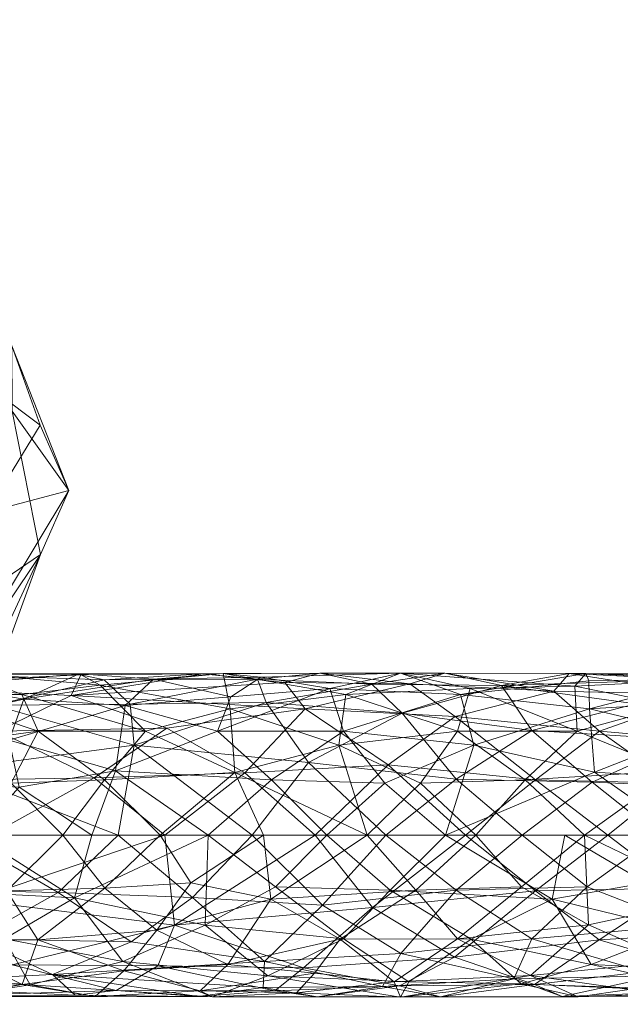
# Model space of a CAD drawing. Header units: millimetres. Extents: x -110 to 208, y -1 to 459.
# Tile 252 of 256: x 101 to 124, y 52 to 89. Entities that reach past the tile are written whole.
import ezdxf

# ---------------------------------------------------------------- set-up
doc = ezdxf.new("R2010")
doc.units = ezdxf.units.MM
doc.layers.add('A-GENM', color=13, linetype='Continuous')

# ---------------------------------------------------------------- blocks, each defined once
blk = doc.blocks.new('Model_FFAS9088-100500BF0 - Model_FFAS9088-100500BF0-430854-Preview')
at = {"layer": 'A-GENM', "lineweight": 9}
mesh = blk.add_polyface(dxfattribs=at)
corners = [(50.4, 15.957, 840.473), (71.79, 14.856, 835.717), (88.944, 11.772, 822.389), (98.463, 7.316, 803.131), (98.463, 2.37, 781.755), (88.944, -2.086, 762.497), (71.79, -5.17, 749.169), (50.4, -6.27, 744.413), (50.4, 0.92, 739.119), (50.4, 8.932, 743.059), (70.876, 9.986, 747.612), (87.296, 12.937, 760.369), (96.408, 17.203, 778.804), (96.408, 21.938, 799.266), (87.296, 26.203, 817.701), (70.876, 29.155, 830.459), (50.4, 30.209, 835.012), (50.4, 24.741, 842.07), (103.245, 12.762, 790.611), (99.037, 8.248, 770.494), (87.112, 4.46, 753.571), (99.037, 17.543, 810.665), (87.112, 21.573, 827.532), (70.156, 2.09, 742.835), (70.156, 24.161, 838.218), (96.408, 19.57, 789.035), (101.131, 18.131, 794.775), (101.14, 15.709, 784.416), (102.179, 15.192, 800.846), (102.187, 10.39, 780.36), (100.203, 11.965, 806.979), (93.703, 9.544, 812.76), (95.542, 14.473, 817.298), (93.703, 0.142, 772.126), (95.542, 2.576, 765.884), (100.16, 4.808, 776.166), (93.886, 20.022, 819.59), (93.886, 6.555, 761.387), (89.306, 16.214, 825.561), (80.978, 18.251, 832.952), (80.367, 13.314, 829.053), (89.306, 0.511, 757.697), (80.978, -0.905, 750.162), (80.367, -3.628, 755.833), (79.085, 23.402, 833.559), (71.963, 19.072, 837.96), (50.4, 20.349, 841.272), (61.095, 15.406, 838.095), (60.657, 23.57, 841.394), (50.4, 27.475, 838.541), (71.963, -2.368, 745.302), (50.4, -2.675, 741.766), (61.095, -5.72, 746.791), (60.657, 0.165, 740.242), (50.4, 4.926, 741.089), (79.085, 3.455, 747.354), (98.463, 4.843, 792.443), (91.852, 15.07, 769.587), (79.086, 11.462, 753.991), (91.852, 24.071, 808.484), (79.086, 27.679, 824.08), (60.638, 29.682, 832.735), (60.638, 9.459, 745.335)]
mesh.append_faces([[corners[k] for k in face] for face in [(47, 46, 0), (51, 52, 7)]], dxfattribs={"vtx0": -1})
mesh.append_faces([[corners[k] for k in face] for face in [(60, 36, 14), (14, 36, 59), (17, 48, 49), (3, 30, 31), (25, 27, 12), (56, 30, 3), (31, 32, 2), (33, 35, 4), (15, 44, 60), (12, 27, 57), (40, 39, 1), (8, 53, 51), (11, 37, 58)]], dxfattribs={"vtx0": -1, "vtx1": -1})
mesh.append_faces([[corners[k] for k in face] for face in [(10, 55, 23), (26, 28, 18), (37, 41, 20), (32, 30, 21), (42, 20, 41), (52, 51, 53), (42, 55, 20), (50, 23, 55), (34, 37, 19), (22, 38, 36), (19, 35, 34), (24, 45, 44), (29, 27, 18), (21, 28, 26), (18, 27, 26), (28, 30, 18), (45, 1, 39), (32, 38, 2), (49, 48, 24), (29, 19, 27), (24, 48, 45), (25, 26, 27), (21, 26, 13), (55, 58, 20), (21, 30, 28), (29, 18, 56), (19, 29, 35), (31, 30, 32), (36, 32, 21), (32, 36, 38), (33, 34, 35), (41, 34, 5), (34, 41, 37), (19, 57, 27), (36, 21, 59), (37, 20, 58), (39, 38, 22), (39, 40, 38), (44, 39, 22), (39, 44, 45), (43, 42, 41), (50, 42, 6), (42, 50, 55), (44, 22, 60), (47, 45, 48), (48, 46, 47), (23, 53, 54), (44, 15, 24), (53, 50, 52), (50, 53, 23), (54, 62, 23), (30, 56, 18), (4, 35, 29), (37, 57, 19), (36, 60, 22), (24, 61, 49)]], dxfattribs={"vtx0": -1, "vtx1": -1, "vtx2": -1})
mesh.append_faces([[corners[k] for k in face] for face in [(37, 11, 57), (55, 10, 58), (42, 43, 6), (29, 56, 4), (41, 5, 43), (48, 17, 46), (50, 6, 52), (53, 8, 54), (21, 13, 59), (24, 15, 61)]], dxfattribs={"vtx0": -1, "vtx2": -1})
mesh.append_faces([[corners[k] for k in face] for face in [(9, 62, 54), (16, 49, 61)]], dxfattribs={"vtx1": -1})
mesh.append_faces([[corners[k] for k in face] for face in [(25, 13, 26), (33, 5, 34), (40, 2, 38), (47, 1, 45), (62, 10, 23)]], dxfattribs={"vtx1": -1, "vtx2": -1})
mesh = blk.add_polyface(dxfattribs=at)
corners = [(102.106, 3.844, 209.159), (101.112, 1.918, 211.335), (104.564, 2.045, 208.598), (106.082, 3.844, 206.251), (105.667, 3.336, 73.416), (98.776, 2.411, 73.692), (100.462, 4.809, 75.456), (103.335, 5.168, 81.829), (103.693, 5.935, 79.606), (95.463, 5.539, 81.74), (101.031, 3.52, 198.239), (101.405, 1.772, 196.932), (97.865, 1.962, 199.487), (100.61, 3.844, 83.672), (101.572, 5.033, 199.799), (98.731, 5.539, 203.036), (103.627, 5.977, 201.711), (98.056, 5.21, 210.364), (98.27, 3.335, 212.85), (104.551, 5.755, 76.895), (98.904, 5.947, 78.395), (108.207, 5.978, 78.581), (105.519, 4.851, 74.911), (105.072, 0, 72.48), (97.609, 2.008, 84.96), (104.184, 2.122, 84.31), (100.33, 0, 84.94), (106.869, 3.959, 82.838), (106.797, 0, 84.356), (103.023, 0, 210.376), (106.622, 0, 207.571), (104.408, 5.551, 204.578), (99.568, 5.981, 205.897), (101.5, 5.211, 207.566), (99.424, 0, 213.181), (108.958, 5.988, 199.392), (96.468, 3.879, 201.911), (96.079, 5.941, 209.25), (105.326, 4.798, 196.937), (104.969, 2.379, 194.918), (104.091, 0, 195.022), (99.785, 0, 197.711), (106.385, 5.773, 198.598), (99.176, 0, 73.009)]
mesh.append_faces([[corners[k] for k in face] for face in [(28, 25, 26), (29, 1, 34), (43, 5, 23)]], dxfattribs={"vtx0": -1, "vtx1": -1})
mesh.append_faces([[corners[k] for k in face] for face in [(0, 1, 2), (0, 2, 3), (4, 5, 6), (7, 8, 9), (10, 11, 12), (13, 7, 9), (14, 15, 16), (17, 18, 0), (19, 6, 20), (8, 21, 19), (6, 19, 22), (4, 23, 5), (13, 24, 25), (24, 26, 25), (25, 27, 13), (13, 27, 7), (7, 21, 8), (31, 32, 33), (29, 2, 1), (34, 1, 18), (33, 17, 0), (0, 3, 33), (35, 16, 31), (32, 31, 16), (32, 16, 15), (14, 10, 36), (17, 32, 37), (18, 1, 0), (38, 39, 10), (39, 40, 11), (38, 10, 14), (11, 41, 12), (10, 12, 36), (39, 11, 10), (19, 20, 8), (4, 6, 22), (8, 20, 9), (42, 38, 14), (15, 14, 36), (17, 33, 32), (31, 33, 3), (16, 42, 14)]], dxfattribs={"vtx0": -1, "vtx1": -1, "vtx2": -1})
mesh.append_faces([[corners[k] for k in face] for face in [(29, 30, 2), (40, 41, 11)]], dxfattribs={"vtx1": -1, "vtx2": -1})
mesh = blk.add_polyface(dxfattribs=at)
corners = [(104.408, 5.551, 204.578), (109.214, 4.68, 203.184), (108.958, 5.988, 199.392), (106.869, 3.959, 82.838), (109.768, 2.311, 83.407), (111.995, 4.68, 81.165), (106.082, 3.844, 206.251), (109.39, 2.323, 205.174), (104.564, 2.045, 208.598), (106.622, 0, 207.571), (114.29, 0, 202.792), (113.243, 3.335, 202.221), (110.547, 4.913, 74.114), (112.122, 2.683, 71.806), (105.667, 3.336, 73.416), (108.398, 0, 192.333), (104.969, 2.379, 194.918), (110.755, 2.045, 191.445), (103.335, 5.168, 81.829), (113.42, 3.844, 191.213), (108.749, 3.855, 193.746), (104.184, 2.122, 84.31), (112.542, 5.997, 77.41), (108.207, 5.978, 78.581), (111.239, 5.65, 79.549), (110.03, 0, 71.473), (106.797, 0, 84.356), (115.075, 2.596, 82.186), (112.365, 0, 83.227), (110.456, 0, 205.182), (110.359, 5.85, 196.59), (106.385, 5.773, 198.598), (103.627, 5.977, 201.711), (113.506, 5.21, 199.765), (112.796, 0, 190.064), (115.529, 6, 195.312), (112.916, 5.434, 193.805), (109.241, 5.12, 195.158), (105.326, 4.798, 196.937), (104.091, 0, 195.022), (110.235, 5.774, 76.025), (104.551, 5.755, 76.895), (114.462, 5.588, 74.528), (105.519, 4.851, 74.911), (105.072, 0, 72.48), (114.987, 0, 70.466)]
mesh.append_faces([[corners[k] for k in face] for face in [(28, 4, 26), (44, 14, 25)]], dxfattribs={"vtx0": -1, "vtx1": -1})
mesh.append_faces([[corners[k] for k in face] for face in [(0, 1, 2), (3, 4, 5), (6, 1, 0), (7, 8, 9), (7, 10, 11), (12, 13, 14), (15, 16, 17), (5, 18, 3), (19, 17, 20), (21, 4, 3), (22, 23, 24), (13, 25, 14), (26, 4, 21), (27, 5, 4), (4, 28, 27), (7, 6, 8), (1, 7, 11), (6, 7, 1), (30, 31, 2), (32, 2, 31), (1, 11, 33), (33, 2, 1), (2, 35, 30), (36, 37, 30), (16, 20, 17), (19, 20, 36), (20, 16, 38), (5, 24, 18), (23, 18, 24), (40, 41, 23), (42, 12, 40), (22, 40, 23), (41, 40, 43), (43, 12, 14), (12, 43, 40), (37, 36, 20), (38, 31, 37), (30, 37, 31), (37, 20, 38)]], dxfattribs={"vtx0": -1, "vtx1": -1, "vtx2": -1})
mesh.append_faces([[corners[k] for k in face] for face in [(16, 15, 39), (13, 45, 25), (7, 9, 29)]], dxfattribs={"vtx0": -1, "vtx2": -1})
mesh.append_faces([[corners[k] for k in face] for face in [(29, 10, 7), (34, 15, 17)]], dxfattribs={"vtx1": -1, "vtx2": -1})
mesh = blk.add_polyface(dxfattribs=at)
corners = [(117.639, 3.844, 199.41), (116.275, 1.918, 201.344), (120.145, 2.045, 199.307), (114.954, 1.917, 189.23), (110.755, 2.045, 191.445), (113.42, 3.844, 191.213), (117.195, 0, 187.794), (118.241, 3.329, 188.416), (122.71, 2.327, 185.798), (119.274, 5.539, 73.152), (117.167, 5.992, 76.416), (121.772, 5.981, 75.34), (118.113, 5.434, 196.855), (115.529, 6, 195.312), (113.506, 5.21, 199.765), (112.916, 5.434, 193.805), (117.746, 5.203, 190.871), (112.542, 5.997, 77.41), (111.239, 5.65, 79.549), (115.878, 5.605, 78.636), (117.587, 2.066, 70.164), (112.122, 2.683, 71.806), (115.589, 4.521, 72.434), (113.243, 3.335, 202.221), (112.365, 0, 83.227), (117.934, 0, 82.099), (115.075, 2.596, 82.186), (117.558, 4.392, 80.221), (111.995, 4.68, 81.165), (121.207, 5.33, 77.869), (118.321, 0, 200.716), (108.958, 5.988, 199.392), (122.39, 5.991, 192.371), (121.993, 5.518, 194.778), (114.29, 0, 202.792), (122.074, 3.855, 197.218), (122.535, 4.68, 187.818), (112.796, 0, 190.064), (120.529, 2.045, 81.047), (110.547, 4.913, 74.114), (114.462, 5.588, 74.528), (120.398, 3.879, 70.48), (120.041, 0, 69.053), (114.987, 0, 70.466), (110.235, 5.774, 76.025), (110.359, 5.85, 196.59)]
mesh.append_faces([[corners[k] for k in face] for face in [(30, 1, 34), (37, 3, 6)]], dxfattribs={"vtx0": -1, "vtx1": -1})
mesh.append_faces([[corners[k] for k in face] for face in [(0, 1, 2), (3, 4, 5), (6, 7, 8), (9, 10, 11), (12, 13, 14), (0, 12, 14), (5, 15, 16), (17, 18, 19), (20, 21, 22), (0, 14, 23), (16, 7, 5), (27, 28, 26), (19, 29, 10), (2, 1, 30), (31, 14, 13), (32, 13, 33), (13, 32, 16), (34, 1, 23), (2, 35, 0), (0, 35, 12), (23, 1, 0), (36, 7, 16), (13, 16, 15), (37, 4, 3), (6, 3, 7), (7, 3, 5), (38, 26, 25), (26, 38, 27), (19, 27, 29), (19, 18, 28), (27, 19, 28), (10, 17, 19), (39, 40, 22), (41, 22, 9), (40, 17, 10), (43, 21, 20), (22, 41, 20), (9, 22, 40), (39, 22, 21), (9, 40, 10), (17, 40, 44), (15, 45, 13), (12, 33, 13)]], dxfattribs={"vtx0": -1, "vtx1": -1, "vtx2": -1})
mesh.append_faces([[corners[k] for k in face] for face in [(24, 25, 26), (42, 43, 20)]], dxfattribs={"vtx1": -1, "vtx2": -1})
mesh = blk.add_polyface(dxfattribs=at)
corners = [(122.351, 0, 198.639), (125.667, 2.379, 196.568), (120.145, 2.045, 199.307), (122.629, 1.963, 68.704), (126.143, 3.522, 68.522), (126.939, 1.77, 67.377), (124.246, 4.867, 70.484), (130.89, 4.798, 68.45), (128.371, 1.966, 183.243), (126.044, 0, 183.855), (122.71, 2.327, 185.798), (128.411, 5.836, 190.882), (122.39, 5.991, 192.371), (121.993, 5.518, 194.778), (117.587, 2.066, 70.164), (120.398, 3.879, 70.48), (128.475, 0, 79.154), (125.608, 1.918, 79.663), (123.204, 0, 80.626), (125.526, 4.798, 194.544), (126.318, 5.762, 71.791), (119.274, 5.539, 73.152), (121.772, 5.981, 75.34), (126.812, 5.783, 188.309), (129.331, 5.096, 185.554), (122.535, 4.68, 187.818), (118.321, 0, 200.716), (121.207, 5.33, 77.869), (126.737, 5.21, 76.512), (120.041, 0, 69.053), (128.898, 3.335, 77.975), (122.897, 3.844, 79.318), (117.167, 5.992, 76.416), (122.074, 3.855, 197.218), (118.113, 5.434, 196.855), (129.663, 3.52, 194.117), (122.511, 5.718, 189.95), (126.364, 3.759, 185.157), (118.241, 3.329, 188.416), (121.62, 0, 185.825), (117.195, 0, 187.794), (117.746, 5.203, 190.871), (120.529, 2.045, 81.047), (117.934, 0, 82.099), (128.464, 5.966, 73.564), (117.558, 4.392, 80.221), (125.096, 0, 67.639), (126.531, 0, 196.776)]
mesh.append_faces([[corners[k] for k in face] for face in [(16, 17, 18), (29, 3, 46)]], dxfattribs={"vtx0": -1, "vtx1": -1})
mesh.append_faces([[corners[k] for k in face] for face in [(0, 1, 2), (3, 4, 5), (4, 6, 7), (8, 9, 10), (11, 12, 13), (3, 14, 15), (13, 19, 11), (20, 21, 22), (23, 24, 25), (6, 15, 21), (22, 27, 28), (29, 14, 3), (17, 30, 31), (22, 32, 27), (33, 13, 34), (33, 2, 1), (19, 1, 35), (33, 1, 19), (25, 36, 23), (11, 23, 12), (24, 37, 25), (37, 8, 10), (25, 10, 38), (37, 10, 25), (36, 25, 41), (31, 30, 28), (31, 28, 27), (44, 20, 22), (17, 42, 18), (42, 17, 31), (27, 45, 31), (42, 31, 45), (6, 4, 15), (5, 46, 3), (4, 3, 15), (28, 44, 22), (20, 6, 21), (19, 13, 33), (36, 12, 23), (12, 36, 41)]], dxfattribs={"vtx0": -1, "vtx1": -1, "vtx2": -1})
mesh.append_faces([[corners[k] for k in face] for face in [(2, 26, 0), (42, 43, 18), (1, 0, 47)]], dxfattribs={"vtx0": -1, "vtx2": -1})
mesh.append_faces([[corners[k] for k in face] for face in [(39, 40, 10, 9)]], dxfattribs={"vtx1": -1, "vtx2": -1})
mesh = blk.add_polyface(dxfattribs=at)
corners = [(101.808, -5.551, 200.838), (105.246, -4.68, 196.809), (108.563, -5.988, 198.733), (100.86, -3.844, 198.662), (103.456, -2.323, 195.835), (97.891, -2.045, 199.504), (99.785, 0, 197.711), (107.151, -3.336, 83.279), (99.68, -2.411, 84.643), (101.141, -4.809, 82.601), (102.639, -5.168, 75.771), (103.481, -5.935, 77.853), (95.198, -5.539, 77.137), (96.03, -5.827, 210.079), (101.517, -5.539, 206.711), (98.187, -3.879, 212.375), (100.943, -2.066, 211.406), (99.424, 0, 213.181), (96.175, -2.377, 215.517), (102.088, -3.879, 209.137), (104.573, -1.962, 208.627), (99.783, -3.844, 74.497), (105.278, -5.033, 205.178), (104.219, -5.977, 202.583), (103.023, 0, 210.376), (104.998, -5.755, 80.263), (99.032, -5.947, 79.983), (108.035, -5.978, 77.566), (100.33, 0, 84.94), (93.864, 0, 85.524), (106.797, 0, 84.356), (106.541, -4.851, 81.897), (96.835, -2.008, 73.678), (102.848, -2.122, 73.166), (99.176, 0, 73.009), (105.547, -3.959, 73.918), (107.828, -2.311, 72.504), (105.072, 0, 72.48), (98.988, -5.981, 205.151), (97.876, -5.211, 202.848), (108.295, -3.335, 193.555), (104.091, 0, 195.022), (108.398, 0, 192.333), (106.508, -3.52, 206.265), (106.622, 0, 207.571)]
mesh.append_faces([[corners[k] for k in face] for face in [(37, 33, 34), (24, 20, 44)]], dxfattribs={"vtx0": -1, "vtx1": -1})
mesh.append_faces([[corners[k] for k in face] for face in [(0, 1, 2), (3, 1, 0), (4, 5, 6), (5, 4, 3), (7, 8, 9), (10, 11, 12), (13, 14, 15), (16, 17, 18), (19, 20, 16), (21, 10, 12), (22, 14, 23), (25, 9, 26), (11, 27, 25), (9, 25, 31), (7, 30, 8), (21, 32, 33), (32, 34, 33), (33, 35, 21), (36, 35, 33), (37, 36, 33), (21, 35, 10), (10, 27, 11), (0, 38, 39), (1, 4, 40), (1, 3, 4), (2, 23, 0), (38, 0, 23), (38, 23, 14), (13, 38, 14), (22, 43, 19), (16, 20, 24), (15, 16, 18), (16, 15, 19), (14, 19, 15), (43, 20, 19), (25, 26, 11), (7, 9, 31), (11, 26, 12), (14, 22, 19), (0, 39, 3)]], dxfattribs={"vtx0": -1, "vtx1": -1, "vtx2": -1})
mesh.append_faces([[corners[k] for k in face] for face in [(16, 24, 17), (4, 6, 41)]], dxfattribs={"vtx0": -1, "vtx2": -1})
mesh.append_faces([[corners[k] for k in face] for face in [(28, 29, 8, 30), (41, 42, 4)]], dxfattribs={"vtx1": -1, "vtx2": -1})
mesh = blk.add_polyface(dxfattribs=at)
corners = [(105.547, -3.959, 73.918), (107.828, -2.311, 72.504), (110.485, -4.68, 73.81), (103.456, -2.323, 195.835), (108.398, 0, 192.333), (108.295, -3.335, 193.555), (111.933, -4.913, 80.862), (114.492, -2.683, 82.275), (107.151, -3.336, 83.279), (106.508, -3.52, 206.265), (107.768, -1.772, 206.468), (104.573, -1.962, 208.627), (102.639, -5.168, 75.771), (112.459, -5.997, 77.031), (110.443, -5.65, 75.589), (114.859, -5.605, 74.474), (113.42, -3.844, 191.213), (110.619, -5.21, 194.557), (112.634, -2.596, 71.645), (115.545, -4.392, 72.298), (108.035, -5.978, 77.566), (112.365, 0, 83.227), (114.987, 0, 70.466), (110.03, 0, 71.473), (105.072, 0, 72.48), (111.673, -5.85, 198.906), (108.111, -5.773, 201.372), (108.563, -5.988, 198.733), (104.219, -5.977, 202.583), (105.246, -4.68, 196.809), (115.529, -6, 195.312), (110.901, -1.918, 191.317), (112.796, 0, 190.064), (109.134, -4.798, 203.056), (110.725, -2.379, 204.313), (110.456, 0, 205.182), (113.289, -3.855, 201.746), (105.278, -5.033, 205.178), (106.622, 0, 207.571), (114.29, 0, 202.792), (110.869, -5.774, 79.228), (104.998, -5.755, 80.263), (115.487, -5.588, 78.773), (106.541, -4.851, 81.897), (106.797, 0, 84.356), (112.342, -5.12, 200.593)]
mesh.append_faces([[corners[k] for k in face] for face in [(22, 18, 23), (23, 1, 24), (32, 31, 4), (44, 8, 21)]], dxfattribs={"vtx0": -1, "vtx1": -1})
mesh.append_faces([[corners[k] for k in face] for face in [(0, 1, 2), (3, 4, 5), (6, 7, 8), (9, 10, 11), (2, 12, 0), (13, 14, 15), (16, 17, 5), (2, 18, 19), (13, 20, 14), (7, 21, 8), (18, 2, 1), (1, 23, 18), (25, 26, 27), (28, 27, 26), (29, 5, 17), (17, 27, 29), (27, 17, 30), (4, 31, 5), (5, 31, 16), (27, 30, 25), (33, 34, 9), (34, 35, 10), (36, 34, 33), (33, 9, 37), (10, 38, 11), (15, 14, 2), (34, 10, 9), (2, 14, 12), (20, 12, 14), (40, 41, 20), (42, 6, 40), (26, 33, 37), (13, 40, 20), (41, 40, 43), (43, 6, 8), (6, 43, 40), (28, 26, 37), (33, 26, 45), (25, 45, 26), (45, 36, 33)]], dxfattribs={"vtx0": -1, "vtx1": -1, "vtx2": -1})
mesh.append_faces([[corners[k] for k in face] for face in [(34, 39, 35)]], dxfattribs={"vtx0": -1, "vtx2": -1})
mesh.append_faces([[corners[k] for k in face] for face in [(35, 38, 10)]], dxfattribs={"vtx1": -1, "vtx2": -1})
mesh = blk.add_polyface(dxfattribs=at)
corners = [(113.42, -3.844, 191.213), (110.901, -1.918, 191.317), (115.145, -2.045, 189.186), (117.195, 0, 187.794), (121.153, -2.379, 186.512), (120.007, -1.917, 199.426), (116.102, -2.045, 201.386), (117.639, -3.844, 199.41), (120.496, -5.539, 77.6), (117.015, -5.992, 75.827), (121.515, -5.981, 74.431), (114.29, 0, 202.792), (110.725, -2.379, 204.313), (120.003, -5.518, 190.505), (115.529, -6, 195.312), (115.836, -5.434, 192.304), (110.619, -5.21, 194.557), (115.3, -5.434, 198.301), (120.341, -5.203, 196.26), (120.527, -2.066, 81.04), (114.492, -2.683, 82.275), (117.532, -4.521, 80.081), (118.141, -3.855, 188.899), (118.321, 0, 200.716), (119.733, -5.33, 72.56), (114.859, -5.605, 74.474), (112.796, 0, 190.064), (122.11, -5.991, 191.758), (112.342, -5.12, 200.593), (111.673, -5.85, 198.906), (113.289, -3.855, 201.746), (117.585, -2.045, 70.156), (114.987, 0, 70.466), (120.041, 0, 69.053), (122.441, -1.918, 68.743), (112.634, -2.596, 71.645), (115.545, -4.392, 72.298), (120.391, -3.844, 70.453), (110.485, -4.68, 73.81), (112.459, -5.997, 77.031), (111.933, -4.913, 80.862), (115.487, -5.588, 78.773), (117.934, 0, 82.099), (121.62, 0, 185.825), (110.869, -5.774, 79.228), (112.365, 0, 83.227)]
mesh.append_faces([[corners[k] for k in face] for face in [(0, 1, 2), (3, 4, 2), (5, 6, 7), (8, 9, 10), (11, 12, 6), (13, 14, 15), (15, 14, 16), (0, 15, 16), (7, 17, 18), (19, 20, 21), (0, 2, 22), (10, 9, 24), (25, 24, 9), (27, 14, 13), (22, 13, 15), (14, 27, 18), (26, 2, 1), (4, 22, 2), (0, 22, 15), (6, 5, 23), (14, 18, 17), (17, 28, 29), (30, 6, 12), (6, 30, 7), (7, 30, 17), (34, 31, 33), (31, 35, 32), (35, 31, 36), (24, 36, 37), (25, 36, 24), (31, 37, 36), (36, 25, 38), (9, 39, 25), (40, 41, 21), (41, 39, 9), (42, 20, 19), (8, 21, 41), (40, 21, 20), (8, 41, 9), (39, 41, 44), (28, 17, 30), (17, 29, 14)]], dxfattribs={"vtx0": -1, "vtx1": -1, "vtx2": -1})
mesh.append_faces([[corners[k] for k in face] for face in [(6, 23, 11), (31, 32, 33), (4, 3, 43), (20, 42, 45)]], dxfattribs={"vtx0": -1, "vtx2": -1})
mesh.append_faces([[corners[k] for k in face] for face in [(26, 3, 2)]], dxfattribs={"vtx1": -1, "vtx2": -1})
mesh = blk.add_polyface(dxfattribs=at)
corners = [(130.849, -4.68, 68.304), (125.063, -5.21, 70.8), (126.089, -3.335, 68.402), (124.621, -1.772, 184.75), (128.384, -1.962, 183.236), (125.863, -3.52, 185.17), (122.351, 0, 198.639), (122.495, -3.329, 197.455), (127.162, -2.327, 195.929), (125.792, -1.963, 79.594), (120.527, -2.066, 81.04), (122.889, -3.879, 79.291), (125.096, 0, 67.639), (122.441, -1.918, 68.743), (120.041, 0, 69.053), (120.003, -5.518, 190.505), (122.596, -4.798, 187.956), (127.322, -5.836, 188.318), (127.259, -5.762, 74.999), (120.496, -5.539, 77.6), (121.515, -5.981, 74.431), (126.697, -4.988, 186.473), (126.214, -4.867, 77.221), (120.341, -5.203, 196.26), (117.639, -3.844, 199.41), (119.733, -5.33, 72.56), (123.204, 0, 80.626), (120.391, -3.844, 70.453), (121.153, -2.379, 186.512), (121.62, 0, 185.825), (118.141, -3.855, 188.899), (125.587, -4.68, 194.682), (124.003, -5.718, 193.268), (128.067, -5.783, 191.254), (122.11, -5.991, 191.758), (126.531, 0, 196.776), (120.007, -1.917, 199.426), (118.321, 0, 200.716), (126.044, 0, 183.855), (128.108, -5.966, 72.348), (117.585, -2.045, 70.156), (117.532, -4.521, 80.081), (128.878, -3.522, 77.845), (117.934, 0, 82.099), (128.475, 0, 79.154)]
mesh.append_faces([[corners[k] for k in face] for face in [(12, 13, 14), (37, 36, 6), (26, 9, 44)]], dxfattribs={"vtx0": -1, "vtx1": -1})
mesh.append_faces([[corners[k] for k in face] for face in [(0, 1, 2), (3, 4, 5), (6, 7, 8), (9, 10, 11), (15, 16, 17), (18, 19, 20), (16, 5, 21), (22, 11, 19), (23, 7, 24), (20, 25, 1), (26, 10, 9), (27, 13, 2), (16, 28, 5), (28, 29, 3), (30, 28, 16), (31, 32, 33), (17, 33, 34), (31, 8, 7), (31, 7, 23), (32, 31, 23), (6, 36, 7), (7, 36, 24), (17, 16, 21), (3, 38, 4), (27, 2, 1), (27, 1, 25), (39, 18, 20), (40, 13, 27), (2, 13, 12), (11, 41, 19), (22, 42, 11), (41, 11, 10), (42, 9, 11), (28, 3, 5), (1, 39, 20), (18, 22, 19), (34, 15, 17), (16, 15, 30), (32, 34, 33), (34, 32, 23)]], dxfattribs={"vtx0": -1, "vtx1": -1, "vtx2": -1})
mesh.append_faces([[corners[k] for k in face] for face in [(35, 6, 8), (26, 43, 10), (29, 38, 3)]], dxfattribs={"vtx1": -1, "vtx2": -1})

msp = doc.modelspace()

# ---------------------------------------------------------------- block references
at = {"layer": 'A-GENM', "lineweight": 9}
msp.add_blockref('Model_FFAS9088-100500BF0 - Model_FFAS9088-100500BF0-430854-Preview', (0, 58.7), dxfattribs=at)

doc.saveas('drawing.dxf')
